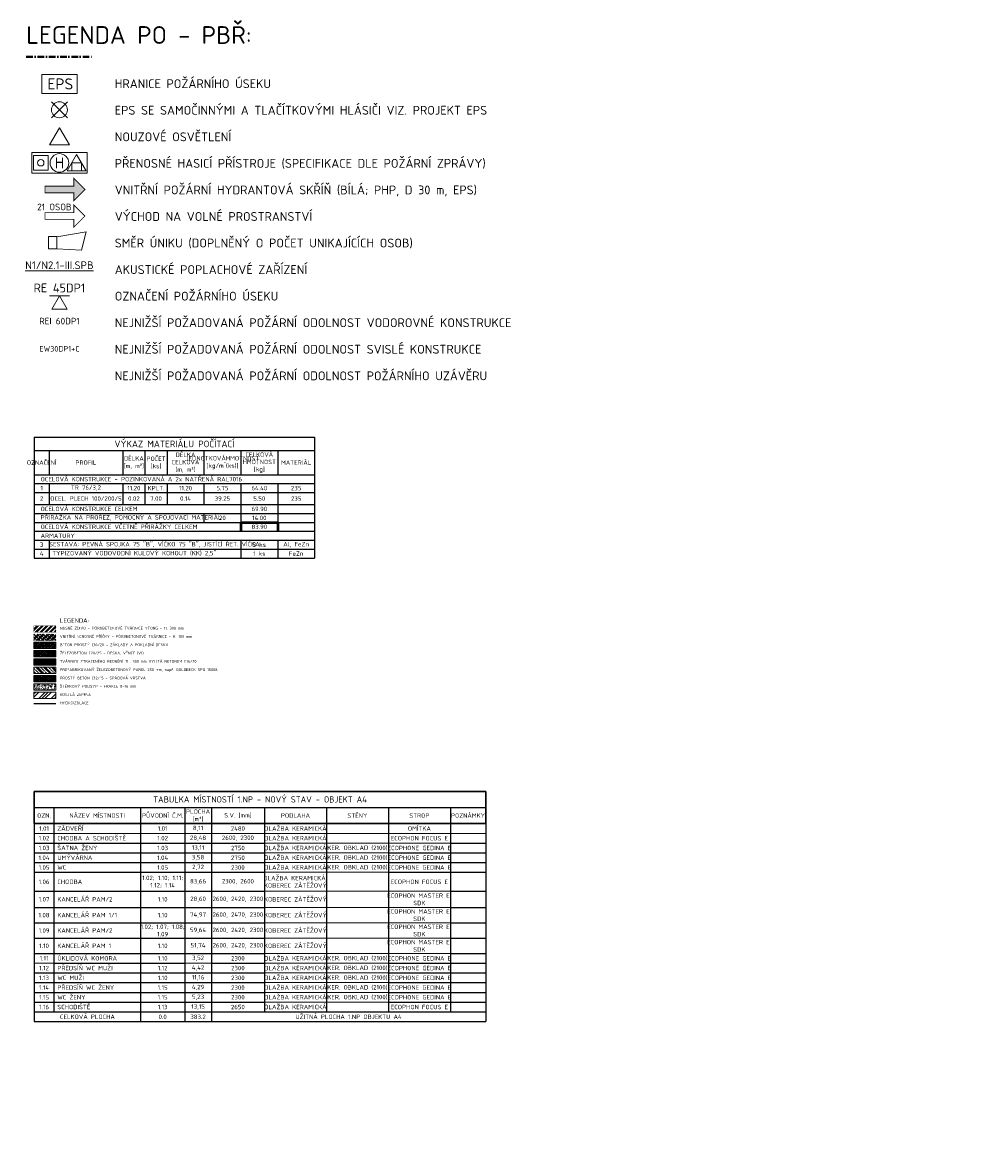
# Model space of a CAD drawing. Header units: millimetres. Extents: x -15250 to 1651995, y -140807 to 78716.
# Tile 33 of 45: x 47881 to 90798, y -84846 to -33740. Entities that reach past the tile are written whole.
import ezdxf
from ezdxf.enums import TextEntityAlignment as Align

# ---------------------------------------------------------------- set-up
doc = ezdxf.new("R2010")
doc.units = ezdxf.units.MM
doc.header["$LTSCALE"] = 100
doc.linetypes.add('0102aČERCHOVANÁ', pattern=[5.1, 3, -1, 0.1, -1])
doc.linetypes.add('0107aHYDROIZOLACE', pattern=[6, 3, -3])
for name, color, linetype, lineweight in [('010-izolace hydro', 12, '0107aHYDROIZOLACE', 9), ('010-legenda', 7, 'Continuous', 13), ('010-popis legenda', 3, 'Continuous', 9), ('010-popis vykres', 3, 'Continuous', 9), ('010-tenka', 10, 'Continuous', 15), ('010-tlusta', 10, 'Continuous', 40), ('030-PBR popis', 12, 'Continuous', 9), ('030-PBR usek', 12, '0102aČERCHOVANÁ', 40), ('030-PBR znacka', 12, 'Continuous', 15)]:
    doc.layers.add(name, color=color, linetype=linetype, lineweight=lineweight)
doc.layers.add('010-srafa', color=11, linetype='Continuous', lineweight=9, transparency=0.5)
doc.styles.add('ISOCPEUR', font='isocpeur.ttf')
doc.styles.get("Standard").update_dxf_attribs({"font": 'isocpeur.ttf'})

# ---------------------------------------------------------------- blocks, each defined once
blk = doc.blocks.new('strop')
blk.add_line((-225, 0), (225, 0))
blk.add_lwpolyline([(0, 0), (-175, -303), (175, -303)], close=True)
blk = doc.blocks.new('Nouzové osvětlení')
at = {"color": 0}
for p, q in [((182, 182), (-182, -182)), ((182, -182), (-182, 182))]:
    blk.add_line(p, q, dxfattribs=at)
blk.add_circle((0, 0), 181, dxfattribs=at)
blk = doc.blocks.new('montana')
for p, q in [((77, 806), (77, 142)), ((742, 806), (77, 806)), ((742, 142), (742, 806)), ((2029, 845), (1601, 104)), ((2457, 104), (2029, 845)), ((77, 142), (742, 142)), ((2457, 104), (1601, 104)), ((1815, 474), (1815, 104)), ((1815, 474), (2243, 474)), ((2243, 474), (2243, 104))]:
    blk.add_line(p, q)
blk.add_lwpolyline([(2504, 0), (0, 0), (0, 939), (2504, 939)], close=True)
for centre, radius in [((409, 474), 143), ((1252, 469), 420)]:
    blk.add_circle(centre, radius)
at = {"insert": (1252, 469), "char_height": 500, "attachment_point": 5}
blk.add_mtext_dynamic_manual_height_columns('H', width=346.97, gutter_width=12.5, heights=[0], dxfattribs=at)
blk = doc.blocks.new('sirena')
at = {"color": 0}
for p, q in [((0, -138), (0, 138)), ((0, 138), (193, 138)), ((193, 131), (853, 243)), ((193, 131), (193, -138)), ((853, 243), (745, -168)), ((0, -138), (193, -138)), ((193, -138), (745, -168))]:
    blk.add_line(p, q, dxfattribs=at)
blk = doc.blocks.new('*T61')
at = {"layer": '010-popis legenda', "color": 0, "linetype": 'ByBlock', "lineweight": -2, "transparency": 16777216}
for p, q in [((0, 0), (12667, 0)), ((0, 0), (0, -5460)), ((12667, 0), (12667, -5460)), ((0, -600), (12667, -600)), ((667, -600), (667, -1691)), ((4000, -600), (4000, -1691)), ((5000, -600), (5000, -1691)), ((6000, -600), (6000, -1691)), ((7667, -600), (7667, -1691)), ((9333, -600), (9333, -1691)), ((11000, -600), (11000, -1691)), ((0, -1691), (12667, -1691)), ((0, -2095), (12667, -2095)), ((0, -2499), (12667, -2499)), ((667, -2095), (667, -3036)), ((4000, -2095), (4000, -3036)), ((5000, -2095), (5000, -3036)), ((6000, -2095), (6000, -3036)), ((7667, -2095), (7667, -3036)), ((9333, -2095), (9333, -3844)), ((11000, -2095), (11000, -3844)), ((0, -3036), (12667, -3036)), ((0, -3440), (12667, -3440)), ((7667, -3440), (7667, -3844)), ((0, -3844), (9333, -3844)), ((11000, -3844), (12667, -3844)), ((0, -4248), (12667, -4248)), ((0, -4652), (12667, -4652)), ((0, -5056), (12667, -5056)), ((667, -4652), (667, -5460)), ((9333, -4652), (9333, -5460)), ((11000, -4652), (11000, -5460)), ((0, -5460), (12667, -5460))]:
    blk.add_line(p, q, dxfattribs=at)
at = {"layer": '010-popis legenda', "color": 0, "linetype": 'ByBlock', "lineweight": 50, "transparency": 16777216}
for p, q in [((9333, -3844), (11000, -3844)), ((9333, -3844), (9333, -4248)), ((11000, -3844), (11000, -4248))]:
    blk.add_line(p, q, dxfattribs=at)
at = {"layer": '010-popis legenda', "color": 0, "transparency": 16777216}
for s, insert, char_height, width, attachment_point in [('VÝKAZ MATERIÁLU POČÍTACÍ', (6333, -300), 300, 12662.67, 5), ('OZNAČENÍ', (333, -1145), 200, 662.67, 5), ('PROFIL', (2333, -1145), 200, 3329.33, 5), ('DÉLKA\\P[m, m²]', (4500, -1145), 200, 996, 5), ('POČET \\P[ks]', (5500, -1145), 200, 996, 5), ('DÉLKA CELKOVÁ\\P[m, m²]', (6833, -1145), 200, 1662.67, 5), ('JEDNOTKOVÁHMOTNOST [kg/m´(ks)]', (8500, -1145), 200, 1662.67, 5), ('CELKOVÁ HMOTNOST\\P[kg]', (10167, -1145), 200, 1662.67, 5), ('MATERIÁL', (11833, -1145), 200, 1662.67, 5), ('  OCELOVÁ KONSTRUKCE - POZINKOVANÁ A 2x NATŘENÁ RAL7016', (2, -1893), 200, 12662.67, 4), ('1', (333, -2297), 200, 662.67, 5), ('TR 76/3,2', (2333, -2297), 200, 3329.33, 5), ('11.20', (4500, -2297), 200, 996, 5), ('KPLT.', (5500, -2297), 200, 996, 5), ('11.20', (6833, -2297), 200, 1662.67, 5), ('5.75', (8500, -2297), 200, 1662.67, 5), ('64.40', (10167, -2297), 200, 1662.67, 5), ('235', (11833, -2297), 200, 1662.67, 5), ('  OCELOVÁ KONSTRUKCE CELKEM', (2, -3238), 200, 9329.33, 4), ('2', (333, -2767), 200, 662.67, 5), ('OCEL. PLECH 100/200/5', (2333, -2767), 200, 3329.33, 5), ('0.02', (4500, -2767), 200, 996, 5), ('7.00', (5500, -2767), 200, 996, 5), ('0.14', (6833, -2767), 200, 1662.67, 5), ('39.25', (8500, -2767), 200, 1662.67, 5), ('5.50', (10167, -2767), 200, 1662.67, 5), ('235', (11833, -2767), 200, 1662.67, 5), ('  PŘIRÁŽKA NA PROŘEZ, POMOCNÝ A SPOJOVACÍ MATERIÁL', (2, -3642), 200, 7662.67, 4), ('20', (8500, -3642), 200, 1662.67, 5), ('69.90', (10167, -3238), 200, 1662.67, 5), ('14.00', (10167, -3642), 200, 1662.67, 5), ('  OCELOVÁ KONSTRUKCE VČETNĚ PŘIRÁŽKY CELKEM', (2, -4046), 200, 9329.33, 4), ('83.90', (10167, -4046), 200, 1662.67, 5), ('  ARMATURY', (2, -4450), 200, 12662.67, 4), ('3', (333, -4854), 200, 662.67, 5), ('SESTAVA: PEVNÁ SPOJKA 75 "B", VÍČKO 75 "B", JISTÍCÍ ŘET. VÍČKA', (669, -4854), 200, 8662.67, 4), (' TYPIZOVANÝ VODOVODNÍ KULOVÝ KOHOUT (KK) 2,5"', (669, -5258), 200, 8662.67, 4), ('3 ks', (10167, -4854), 200, 1662.67, 5), ('Al, FeZn', (11833, -4854), 200, 1662.67, 5), ('4', (333, -5258), 200, 662.67, 5), ('1 ks', (10167, -5258), 200, 1662.67, 5), ('FeZn', (11833, -5258), 200, 1662.67, 5)]:
    blk.add_mtext(s, dxfattribs=dict(at, insert=insert, char_height=char_height, width=width, attachment_point=attachment_point))
blk = doc.blocks.new('*T65')
at = {"layer": '010-popis vykres', "color": 0, "lineweight": 30, "transparency": 16777216}
for p, q in [((0, 0), (20400, 0)), ((0, 0), (0, -1453)), ((20400, 0), (20400, -1453)), ((0, -1453), (20400, -1453))]:
    blk.add_line(p, q, dxfattribs=at)
at = {"layer": '010-popis vykres', "color": 0, "lineweight": -2, "transparency": 16777216}
for p, q in [((0, -720), (20400, -720)), ((880, -720), (880, -9962)), ((4800, -720), (4800, -10402)), ((6800, -720), (6800, -10402)), ((8000, -720), (8000, -10402)), ((10400, -720), (10400, -9962)), ((13200, -720), (13200, -9962)), ((16000, -720), (16000, -9962)), ((18800, -720), (18800, -9962)), ((0, -1453), (0, -10402)), ((20400, -1453), (20400, -10402)), ((0, -2334), (10400, -2334)), ((18800, -2334), (20400, -2334)), ((0, -2774), (10400, -2774)), ((16000, -2774), (20400, -2774)), ((0, -3214), (10400, -3214)), ((16000, -3214), (20400, -3214)), ((0, -3654), (10400, -3654)), ((16000, -3654), (20400, -3654)), ((0, -4508), (8000, -4508)), ((18800, -4508), (20400, -4508)), ((0, -5241), (880, -5241)), ((4800, -5241), (10400, -5241)), ((18800, -5241), (20400, -5241)), ((0, -5934), (10400, -5934)), ((18800, -5934), (20400, -5934)), ((0, -6628), (880, -6628)), ((4800, -6628), (6800, -6628)), ((8000, -6628), (10400, -6628)), ((18800, -6628), (20400, -6628)), ((0, -7321), (10400, -7321)), ((18800, -7321), (20400, -7321)), ((880, -7761), (6800, -7761)), ((8000, -7761), (10400, -7761)), ((16000, -7761), (20400, -7761)), ((0, -8201), (10400, -8201)), ((0, -8641), (10400, -8641)), ((16000, -8201), (20400, -8201)), ((16000, -8641), (20400, -8641)), ((0, -9082), (10400, -9082)), ((16000, -9082), (20400, -9082)), ((0, -9522), (880, -9522)), ((4800, -9522), (10400, -9522)), ((16000, -9522), (18800, -9522)), ((0, -9962), (20400, -9962)), ((0, -10402), (4800, -10402))]:
    blk.add_line(p, q, dxfattribs=at)
at = {"layer": '010-popis vykres', "color": 0, "transparency": 16777216}
for p, q in [((0, -1893), (20400, -1893)), ((10400, -2334), (18800, -2334)), ((10400, -2774), (16000, -2774)), ((10400, -3214), (16000, -3214)), ((10400, -3654), (16000, -3654)), ((10400, -4508), (18800, -4508)), ((10400, -5241), (18800, -5241)), ((10400, -5934), (18800, -5934)), ((10400, -6628), (18800, -6628)), ((10400, -7321), (18800, -7321)), ((0, -7761), (880, -7761)), ((6800, -7761), (8000, -7761)), ((10400, -7761), (16000, -7761)), ((10400, -8201), (16000, -8201)), ((10400, -8641), (16000, -8641)), ((10400, -9082), (16000, -9082)), ((10400, -9522), (16000, -9522))]:
    blk.add_line(p, q, dxfattribs=at)
at = {"layer": '010-popis vykres', "color": 0, "linetype": 'ByBlock', "lineweight": -2, "transparency": 16777216}
for p, q in [((8000, -4508), (10400, -4508)), ((880, -5241), (4800, -5241)), ((880, -6628), (4800, -6628)), ((6800, -6628), (8000, -6628)), ((880, -9522), (4800, -9522)), ((18800, -9522), (20400, -9522)), ((4800, -10402), (20400, -10402))]:
    blk.add_line(p, q, dxfattribs=at)
at = {"layer": '010-popis vykres', "color": 0, "transparency": 16777216, "style": 'ISOCPEUR'}
for s, insert, char_height, width, attachment_point in [('TABULKA MÍSTNOSTÍ 1.NP - NOVÝ STAV - OBJEKT A4', (10200, -360), 280, 20240, 5), ('OZN.', (440, -1087), 200, 720, 5), ('NÁZEV MÍSTNOSTI', (2840, -1087), 200, 3760, 5), ('PŮVODNÍ Č.M.', (5800, -1087), 200, 1840, 5), ('PLOCHA [m²]', (7400, -1087), 200, 1040, 5), ('S.V. [mm]', (9200, -1087), 200, 2240, 5), ('PODLAHA', (11800, -1087), 200, 2640, 5), ('STROP', (17400, -1087), 200, 2640, 5), ('POZNÁMKY', (19600, -1087), 200, 1440, 5), ('ZÁDVEŘÍ', (1040, -1673), 200, 3600, 4), ('1.01', (440, -1673), 200, 720, 5), ('1.02', (440, -2114), 200, 720, 5), ('CHODBA A SCHODIŠTĚ', (1040, -2114), 200, 3600, 4), ('1.01', (5800, -1673), 200, 1840, 5), ('1.02', (5800, -2114), 200, 1840, 5), ('28,48', (7400, -2114), 200, 1040, 5), ('8,11', (7400, -1673), 200, 1040, 5), ('1.03', (440, -2554), 200, 720, 5), ('1.03', (5800, -2554), 200, 1840, 5), ('13,11', (7400, -2554), 200, 1040, 5), ('1.04', (440, -2994), 200, 720, 5), ('1.04', (5800, -2994), 200, 1840, 5), ('3,58', (7400, -2994), 200, 1040, 5), ('1.05', (440, -3434), 200, 720, 5), ('1.05', (5800, -3434), 200, 1840, 5), ('2,72', (7400, -3434), 200, 1040, 5), ('\\A1;1.06', (440, -4081), 200, 720, 5), ('1.02; 1.10; 1.11; 1.12; 1.14', (5800, -4081), 200, 1840, 5), ('83,66', (7400, -4081), 200, 1040, 5), ('1.07', (440, -4874), 200, 720, 5), ('KANCELÁŘ PAM/2', (1040, -4874), 200, 3600, 4), ('1.10', (5800, -4874), 200, 1840, 5), ('28,60', (7400, -4874), 200, 1040, 5), ('1.08', (440, -5588), 200, 720, 5), ('1.10', (5800, -5588), 200, 1840, 5), ('74,97', (7400, -5588), 200, 1040, 5), ('KANCELÁŘ PAM/2', (1040, -6281), 200, 3600, 4), ('1.02; 1.07; 1.08; 1.09', (5800, -6281), 200, 1840, 5), ('\\A1;1.09', (440, -6281), 200, 720, 5), ('59,64', (7400, -6281), 200, 1040, 5), ('\\A1;1.10', (440, -6974), 200, 720, 5), ('KANCELÁŘ PAM 1', (1040, -6974), 200, 3600, 4), ('1.10', (5800, -6974), 200, 1840, 5), ('51,74', (7400, -6974), 200, 1040, 5), ('\\A1;1.11', (440, -7541), 200, 720, 5), ('ÚKLIDOVÁ KOMORA', (1040, -7541), 200, 3600, 4), ('1.10', (5800, -7541), 200, 1840, 5), ('3,52', (7400, -7541), 200, 1040, 5), ('1.12', (440, -7981), 200, 720, 5), ('PŘEDSÍŇ WC MUŽI', (1040, -7981), 200, 3600, 4), ('1.12', (5800, -7981), 200, 1840, 5), ('4,42', (7400, -7981), 200, 1040, 5), ('1.13', (440, -8421), 200, 720, 5), ('WC MUŽI', (1040, -8421), 200, 3600, 4), ('PŘEDSÍŇ WC ŽENY', (1040, -8861), 200, 3600, 4), ('1.10', (5800, -8421), 200, 1840, 5), ('11,16', (7400, -8421), 200, 1040, 5), ('1.14', (440, -8861), 200, 720, 5), ('1.15', (440, -9302), 200, 720, 5), ('WC ŽENY', (1040, -9302), 200, 3600, 4), ('1.15', (5800, -8861), 200, 1840, 5), ('1.15', (5800, -9302), 200, 1840, 5), ('4,29', (7400, -8861), 200, 1040, 5), ('5,23', (7400, -9302), 200, 1040, 5), ('1.16', (440, -9742), 200, 720, 5), ('SCHODIŠTĚ', (1040, -9742), 200, 3600, 4), ('1.13', (5800, -9742), 200, 1840, 5), ('13,15', (7400, -9742), 200, 1040, 5), ('0.0', (5800, -10182), 200, 1840, 5), ('383.2', (7400, -10182), 200, 1040, 5), ('UŽITNÁ PLOCHA 1.NP OBJEKTU A4', (14200, -10182), 200, 12240, 5)]:
    blk.add_mtext(s, dxfattribs=dict(at, insert=insert, char_height=char_height, width=width, attachment_point=attachment_point))
at = {"layer": '010-popis vykres', "color": 0, "transparency": 16777216, "char_height": 200}
for s, insert, width, attachment_point in [('STĚNY', (14600, -1087), 2640, 5), ('DLAŽBA KERAMICKÁ', (11800, -1673), 2640, 5), ('OMÍTKA', (17400, -1673), 2640, 5), ('2600, 2300', (9200, -2114), 2240, 5), ('2480', (9200, -1673), 2240, 5), ('DLAŽBA KERAMICKÁ', (11800, -2114), 2640, 5), ('ECOPHON FOCUS E', (17400, -2114), 2640, 5), ('ŠATNA ŽENY', (1040, -2554), 3600, 4), ('2750', (9200, -2554), 2240, 5), ('DLAŽBA KERAMICKÁ', (11800, -2554), 2640, 5), ('KER. OBKLAD (2100)', (14600, -2554), 2640, 5), ('ECOPHONE GEDINA E', (17400, -2554), 2640, 5), ('UMÝVÁRNA', (1040, -2994), 3600, 4), ('2750', (9200, -2994), 2240, 5), ('DLAŽBA KERAMICKÁ', (11800, -2994), 2640, 5), ('KER. OBKLAD (2100)', (14600, -2994), 2640, 5), ('ECOPHONE GEDINA E', (17400, -2994), 2640, 5), ('WC', (1040, -3434), 3600, 4), ('2300', (9200, -3434), 2240, 5), ('DLAŽBA KERAMICKÁ; KOBEREC ZÁTĚŽOVÝ', (11800, -4081), 2640, 5), ('DLAŽBA KERAMICKÁ', (11800, -3434), 2640, 5), ('KER. OBKLAD (2100)', (14600, -3434), 2640, 5), ('ECOPHONE GEDINA E', (17400, -3434), 2640, 5), ('CHODBA', (1040, -4081), 3600, 4), ('2300, 2600', (9200, -4081), 2240, 5), ('ECOPHON FOCUS E', (17400, -4081), 2640, 5), ('KOBEREC ZÁTĚŽOVÝ', (11800, -4874), 2640, 5), ('ECOPHON MASTER E; SDK', (17400, -4874), 2640, 5), ('2600, 2420, 2300', (9200, -4874), 2240, 5), ('KANCELÁŘ PAM 1/1', (1040, -5588), 3600, 4), ('2600, 2470, 2300', (9200, -5588), 2240, 5), ('KOBEREC ZÁTĚŽOVÝ', (11800, -5588), 2640, 5), ('ECOPHON MASTER E; SDK', (17400, -5588), 2640, 5), ('KOBEREC ZÁTĚŽOVÝ', (11800, -6281), 2640, 5), ('ECOPHON MASTER E; SDK', (17400, -6281), 2640, 5), ('2600, 2420, 2300', (9200, -6281), 2240, 5), ('2600, 2420, 2300', (9200, -6974), 2240, 5), ('KOBEREC ZÁTĚŽOVÝ', (11800, -6974), 2640, 5), ('ECOPHON MASTER E; SDK', (17400, -6974), 2640, 5), ('2300', (9200, -7541), 2240, 5), ('DLAŽBA KERAMICKÁ', (11800, -7541), 2640, 5), ('DLAŽBA KERAMICKÁ', (11800, -7981), 2640, 5), ('KER. OBKLAD (2100)', (14600, -7541), 2640, 5), ('ECOPHONE GEDINA E', (17400, -7541), 2640, 5), ('2300', (9200, -7981), 2240, 5), ('DLAŽBA KERAMICKÁ', (11800, -8421), 2640, 5), ('KER. OBKLAD (2100)', (14600, -7981), 2640, 5), ('ECOPHONE GEDINA E', (17400, -7981), 2640, 5), ('ECOPHONE GEDINA E', (17400, -8421), 2640, 5), ('2300', (9200, -8421), 2240, 5), ('DLAŽBA KERAMICKÁ', (11800, -8861), 2640, 5), ('KER. OBKLAD (2100)', (14600, -8421), 2640, 5), ('ECOPHONE GEDINA E', (17400, -8861), 2640, 5), ('2300', (9200, -8861), 2240, 5), ('2300', (9200, -9302), 2240, 5), ('DLAŽBA KERAMICKÁ', (11800, -9302), 2640, 5), ('KER. OBKLAD (2100)', (14600, -8861), 2640, 5), ('KER. OBKLAD (2100)', (14600, -9302), 2640, 5), ('ECOPHONE GEDINA E', (17400, -9302), 2640, 5), ('2650', (9200, -9742), 2240, 5), ('DLAŽBA KERAMICKÁ', (11800, -9742), 2640, 5), ('ECOPHON FOCUS E', (17400, -9742), 2640, 5), ('CELKOVÁ PLOCHA', (2400, -10182), 4640, 5)]:
    blk.add_mtext(s, dxfattribs=dict(at, insert=insert, width=width, attachment_point=attachment_point))

msp = doc.modelspace()

# ---------------------------------------------------------------- hatches: boundary and pattern name
at = {"layer": '010-srafa'}
h = msp.add_hatch(dxfattribs=at)
h.set_pattern_fill('ZDIVO-OBECNE', color=256, scale=50)
h.set_pattern_definition([(45, (-1378916.59, -139920.16), (-106.066017, 106.066017), []), (45, (-1378845.88, -139920.16), (-106.066017, 106.066017), [])])
h.paths.add_polyline_path([(48387.5, -61284.4), (49387.5, -61284.4), (49387.5, -60996.9), (48387.5, -60996.9)])
h = msp.add_hatch(dxfattribs=at)
h.set_pattern_fill('ZDIVO-STR_PEV', color=256, scale=50)
h.set_pattern_definition([(45, (-1378916.59, -139920.16), (-106.066017, 106.066017), []), (45, (-1378845.88, -139920.16), (-106.066017, 106.066017), []), (135, (-1378916.59, -139920.16), (-70.710678, -70.710678), [])])
h.paths.add_polyline_path([(48387.5, -61659.4), (49387.5, -61659.4), (49387.5, -61371.9), (48387.5, -61371.9)])
h = msp.add_hatch(dxfattribs=at)
h.set_pattern_fill('BETON-PROSTY', color=256, scale=25)
h.set_pattern_definition([(45, (-1335704.07, -55080.46), (-70.710678, 70.710678), []), (45, (-1335633.36, -55080.46), (-35.355339, 106.066017), [50, -25, 0, -25])])
h.paths.add_polyline_path([(48387.5, -62034.4), (49387.5, -62034.4), (49387.5, -61746.9), (48387.5, -61746.9)])
h = msp.add_hatch(dxfattribs=at)
h.set_pattern_fill('ZELEZOBETON', color=256, scale=25)
h.set_pattern_definition([(45, (-1335704.07, -55080.46), (-88.388348, 88.388348), []), (45, (-1335668.72, -55080.46), (-88.388348, 88.388348), []), (45, (-1335598, -55080.46), (-53.033009, 123.743687), [50, -25, 0, -25])])
h.paths.add_polyline_path([(48387.5, -62409.4), (49387.5, -62409.4), (49387.5, -62121.9), (48387.5, -62121.9)])
h = msp.add_hatch(dxfattribs=at)
h.set_pattern_fill('ZDIVO', color=256, scale=100)
h.set_pattern_definition([(45, (-1335704.07, -55080.46), (-53.0330086, 53.0330086), []), (45, (-1335668.715, -55080.46), (-53.0330086, 53.0330086), [])])
h.paths.add_polyline_path([(48387.5, -62784.4), (49387.5, -62784.4), (49387.5, -62496.9), (48387.5, -62496.9)])
h = msp.add_hatch(dxfattribs=at)
h.set_pattern_fill('ZELEZOBETON', color=256, scale=50, angle=90)
h.set_pattern_definition([(135, (92099.97, 22199.06), (-176.7767, -176.7767), []), (135, (92099.97, 22269.77), (-176.7767, -176.7767), []), (135, (92099.97, 22411.19), (-247.4874, -106.066), [100, -50, 0, -50])])
h.paths.add_polyline_path([(48387.5, -63159.4), (49387.5, -63159.4), (49387.5, -62871.9), (48387.5, -62871.9)])
h = msp.add_hatch(dxfattribs=at)
h.set_pattern_fill('BETON-LEHKY', color=256, scale=25)
h.set_pattern_definition([(45, (92135.33, 22199.06), (-70.71068, 70.71068), []), (0, (92248, 22232.18), (70.71068, 70.71068), [12.5, -128.92136]), (45, (92260.5, 22232.18), (-70.71068, 70.71068), [12.5, -87.5]), (90, (92269.34, 22241.016), (-70.71068, 70.71068), [12.5, -128.92136]), (135, (92269.34, 22253.52), (-70.71068, -70.71068), [12.5, -87.5]), (0, (92248, 22262.355), (70.71068, 70.71068), [12.5, -128.92136]), (45, (92239.16, 22253.52), (-70.71068, 70.71068), [12.5, -87.5]), (90, (92239.16, 22241.016), (-70.71068, 70.71068), [12.5, -128.92136]), (135, (92248, 22232.18), (-70.71068, -70.71068), [12.5, -87.5]), (45, (92280.77, 22273.78), (-70.71068, 70.71068), [25, -75])])
h.paths.add_polyline_path([(48387.5, -63534.4), (49387.5, -63534.4), (49387.5, -63246.9), (48387.5, -63246.9)])
h = msp.add_hatch(dxfattribs=at)
h.set_pattern_fill('AR-CONC', color=256)
h.set_pattern_definition([(50, (92099.97, 22199.06), (182.18467, -15.93909), [19.05, -209.55]), (355, (92099.97, 22199.06), (-35.24283, 191.05664), [15.24, -167.64]), (100.451, (92115.16, 22197.73), (146.9425, 175.1167), [16.19, -178.09]), (46.1842, (92099.97, 22249.86), (271.07904, -42.04233), [28.575, -314.325]), (96.6356, (92122.56, 22246.35), (237.4042, 247.42556), [24.285, -267.135]), (351.184, (92099.97, 22249.86), (237.4046, 247.4251), [22.86, -251.46]), (21, (92125.37, 22237.16), (151.61488, -102.26552), [19.05, -209.55]), (326, (92125.37, 22237.16), (61.80203, 184.18797), [15.24, -167.64]), (71.4514, (92138, 22228.63), (213.4165, 81.92286), [16.19, -178.09]), (37.5, (92099.97, 22199.055), (3.088603, 84.55504), [0, -165.608, 0, -170.18, 0, -168.275]), (7.5, (92099.97, 22199.055), (66.81966, 100.180575), [0, -97.028, 0, -161.798, 0, -64.135]), (327.5, (92043.33, 22199.055), (135.590595, -5.728744), [0, -63.5, 0, -198.12, 0, -262.89]), (317.5, (92017.93, 22199.06), (148.12918, 25.42649), [0, -82.55, 0, -131.572, 0, -186.69])])
h.paths.add_polyline_path([(48387.5, -63909.4), (49387.5, -63909.4), (49387.5, -63621.9), (48387.5, -63621.9)])
h = msp.add_hatch(dxfattribs=at)
h.set_pattern_fill('ZEM_PUVODNI', color=256, scale=100)
h.set_pattern_definition([(45, (92099.97, 22199.06), (-282.8427, 282.8427), []), (45, (92241.4, 22199.06), (-282.8427, 282.8427), []), (45, (92382.8, 22199.06), (-282.8427, 282.8427), [])])
h.paths.add_polyline_path([(48387.5, -64284.4), (49387.5, -64284.4), (49387.5, -63996.9), (48387.5, -63996.9)])
at = {"layer": '030-PBR znacka', "transparency": 33554636}
h = msp.add_hatch(color=256, dxfattribs=at)
h.dxf.hatch_style = 1
h.paths.add_polyline_path([(48895.2, -41430.6), (50195.2, -41430.6), (50195.2, -41783.9), (50698.5, -41280.6), (50195.2, -40777.3), (50195.2, -41130.6), (48895.2, -41130.6)])

# ---------------------------------------------------------------- linework, layer by layer
at = {"layer": '010-izolace hydro', "linetype": 'ByBlock'}
for p, q in [((48387.5, -64505.7), (49387.5, -64505.7)), ((48387.5, -64525.7), (49387.5, -64525.7))]:
    msp.add_line(p, q, dxfattribs=at)
at = {"layer": '010-izolace hydro', "ltscale": 0.5, "const_width": 15}
msp.add_lwpolyline([(48387.5, -64515.7), (49387.5, -64515.7)], dxfattribs=at)
at = {"layer": '010-tenka'}
for points in [[(48387.5, -62034.4), (49387.5, -62034.4), (49387.5, -61746.9), (48387.5, -61746.9)], [(48387.5, -62409.4), (49387.5, -62409.4), (49387.5, -62121.9), (48387.5, -62121.9)], [(48387.5, -62784.4), (49387.5, -62784.4), (49387.5, -62496.9), (48387.5, -62496.9)], [(48387.5, -63159.4), (49387.5, -63159.4), (49387.5, -62871.9), (48387.5, -62871.9)], [(48387.5, -63534.4), (49387.5, -63534.4), (49387.5, -63246.9), (48387.5, -63246.9)], [(48387.5, -63909.4), (49387.5, -63909.4), (49387.5, -63621.9), (48387.5, -63621.9)], [(48387.5, -64284.4), (49387.5, -64284.4), (49387.5, -63996.9), (48387.5, -63996.9)]]:
    msp.add_lwpolyline(points, close=True, dxfattribs=at)
at = {"layer": '010-tlusta', "const_width": 12.5}
for points in [[(48387.5, -61284.4), (49387.5, -61284.4), (49387.5, -60996.9), (48387.5, -60996.9)], [(48387.5, -61659.4), (49387.5, -61659.4), (49387.5, -61371.9), (48387.5, -61371.9)]]:
    msp.add_lwpolyline(points, close=True, dxfattribs=at)
at = {"layer": '030-PBR usek'}
msp.add_line((48045.2, -35280.6), (51045.2, -35280.6), dxfattribs=at)
at = {"layer": '030-PBR znacka'}
for points in [[(48745.2, -36086.3), (50345.2, -36086.3), (50345.2, -36936.3), (48745.2, -36936.3)], [(49095.2, -39270.3), (49995.2, -39270.3), (49545.2, -38490.9)]]:
    msp.add_lwpolyline(points, close=True, dxfattribs=at)
at = {"layer": '030-PBR znacka', "const_width": 40}
for points in [[(50195.2, -41430.6), (50195.2, -41783.9), (50698.5, -41280.6), (50195.2, -40777.3), (50195.2, -41130.6), (48895.2, -41130.6), (48895.2, -41430.6)], [(50195.2, -42630.6), (50195.2, -42983.9), (50698.5, -42480.6), (50195.2, -41977.3), (50195.2, -42330.6), (48895.2, -42330.6), (48895.2, -42630.6)]]:
    msp.add_lwpolyline(points, close=True, dxfattribs=at)

# ---------------------------------------------------------------- block references
for name, p in [('*T61', (48409.3, -52481.2)), ('*T65', (48409.3, -68488.5))]:
    msp.add_blockref(name, p)
at = {"layer": '030-PBR znacka', "xscale": 2, "yscale": 2, "zscale": 2, "rotation": 180}
msp.add_blockref('Nouzové osvětlení', (49545.2, -37680.6), dxfattribs=at)
at = {"layer": '030-PBR znacka'}
msp.add_blockref('montana', (48293.1, -40549.9), dxfattribs=at)
at = {"layer": '030-PBR znacka', "xscale": 1.999992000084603, "yscale": 1.999992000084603, "zscale": 1.999992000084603}
for name, p in [('sirena', (49045.2, -43680.6)), ('strop', (49545.2, -46080.6))]:
    msp.add_blockref(name, p, dxfattribs=at)

# ---------------------------------------------------------------- texts
at = {"layer": '010-legenda', "attachment_point": 1}
for s, width, insert, char_height in [('LEGENDA:', 16.83, (49565.8, -60660), 200), ('BETON PROSTÝ C16/20 - ZÁKLADY A POKLADNÍ DESKA', 4301.25, (49565.8, -61796.9), 125), ('ŽELEZOBETON C20/25 - DESKA, VĚNCE (V1)', 3320, (49565.8, -62171.9), 125), ('TVÁRNICE ZTRACENÉHO BEDNĚNÍ TL. 300 mm VYLITÁ BETONEM C16/20', 5945.296, (49565.8, -62546.9), 125), ('PREFABRIKOVANÝ ŽELEZOBETONOVÝ PANEL 250 mm, např. GOLDBECK SPG 15008', 6562.58, (49565.8, -62921.9), 125), ('PROSTÝ BETON C12/15 - SPÁDOVÁ VRSTVA', 3510.536, (49565.8, -63296.9), 125), ('ŠTĚRKOVÝ PODSYP - FRAKCE 8-16 mm', 3001.25, (49565.8, -63671.9), 125), ('ROSTLÁ ZEMINA', 1213.75, (49565.8, -64046.9), 125), ('HYDROIZOLACE', 1113.75, (49565.8, -64421.9), 125)]:
    msp.add_mtext_dynamic_manual_height_columns(s, width=width, gutter_width=4.39, heights=[0], dxfattribs=dict(at, insert=insert, char_height=char_height))
at = {"layer": '010-legenda', "char_height": 125, "attachment_point": 1, "line_spacing_factor": 0.9}
for s, width, insert in [('NOSNÉ ZDIVO - PÓROBETONOVÉ TVÁRNICE YTONG - tl. 300 mm', 6176.25, (49565.8, -61046.9)), ('VNITŘNÍ NENOSNÉ PŘÍČKY - PÓROBETONOVÉ TVÁRNICE - tl. 100 mm', 5238.75, (49565.8, -61421.9))]:
    msp.add_mtext_dynamic_manual_height_columns(s, width=width, gutter_width=4.39, heights=[0], dxfattribs=dict(at, insert=insert))
at = {"layer": '030-PBR popis', "color": 7, "linetype": 'ByBlock', "insert": (48045.2, -33900), "char_height": 400, "attachment_point": 1, "line_spacing_factor": 1.8, "style": 'ISOCPEUR'}
msp.add_mtext_dynamic_manual_height_columns('{\\H2x;LEGENDA PO - PBŘ:}\\P\\pl4000;HRANICE POŽÁRNÍHO ÚSEKU\\PEPS SE SAMOČINNÝMI A TLAČÍTKOVÝMI HLÁSIČI VIZ. PROJEKT EPS\\PNOUZOVÉ OSVĚTLENÍ\\PPŘENOSNÉ HASICÍ PŘÍSTROJE (SPECIFIKACE DLE POŽÁRNÍ ZPRÁVY)\\PVNITŘNÍ POŽÁRNÍ HYDRANTOVÁ SKŘÍŇ (BÍLÁ; PHP, D 30 m, EPS)\\PVÝCHOD NA VOLNÉ PROSTRANSTVÍ\\PSMĚR ÚNIKU (DOPLNĚNÝ O POČET UNIKAJÍCÍCH OSOB) \\PAKUSTICKÉ POPLACHOVÉ ZAŘÍZENÍ\\POZNAČENÍ POŽÁRNÍHO ÚSEKU\\PNEJNIŽŠÍ POŽADOVANÁ POŽÁRNÍ ODOLNOST VODOROVNÉ KONSTRUKCE\\PNEJNIŽŠÍ POŽADOVANÁ POŽÁRNÍ ODOLNOST SVISLÉ KONSTRUKCE\\PNEJNIŽŠÍ POŽADOVANÁ POŽÁRNÍ ODOLNOST POŽÁRNÍHO UZÁVĚRU', width=26908.954, gutter_width=2000, heights=[0], dxfattribs=at)
at = {"layer": '030-PBR popis', "insert": (49545.2, -48480.6), "char_height": 250, "width": 1322, "attachment_point": 5, "style": 'ISOCPEUR'}
msp.add_mtext('EW30DP1+C', dxfattribs=at)
at = {"layer": '030-PBR znacka'}
msp.add_text('%%UN1/N2.1-III.SPB', height=350, dxfattribs=at).set_placement((49545.2, -44880.6), align=Align.CENTER)
for s, width, insert, char_height, attachment_point in [('EPS', 1105, (49586.2, -36511.3), 500, 5), ('21 OSOB', 1473, (50095.2, -42220.7), 300, 9), ('RE 45DP1', 2805, (49545.2, -45930.6), 400, 8), ('REI 60DP1', 1743, (49545.2, -47380.6), 300, 8)]:
    msp.add_mtext_dynamic_manual_height_columns(s, width=width, gutter_width=500, heights=[0], dxfattribs=dict(at, insert=insert, char_height=char_height, attachment_point=attachment_point))

doc.saveas('drawing.dxf')
